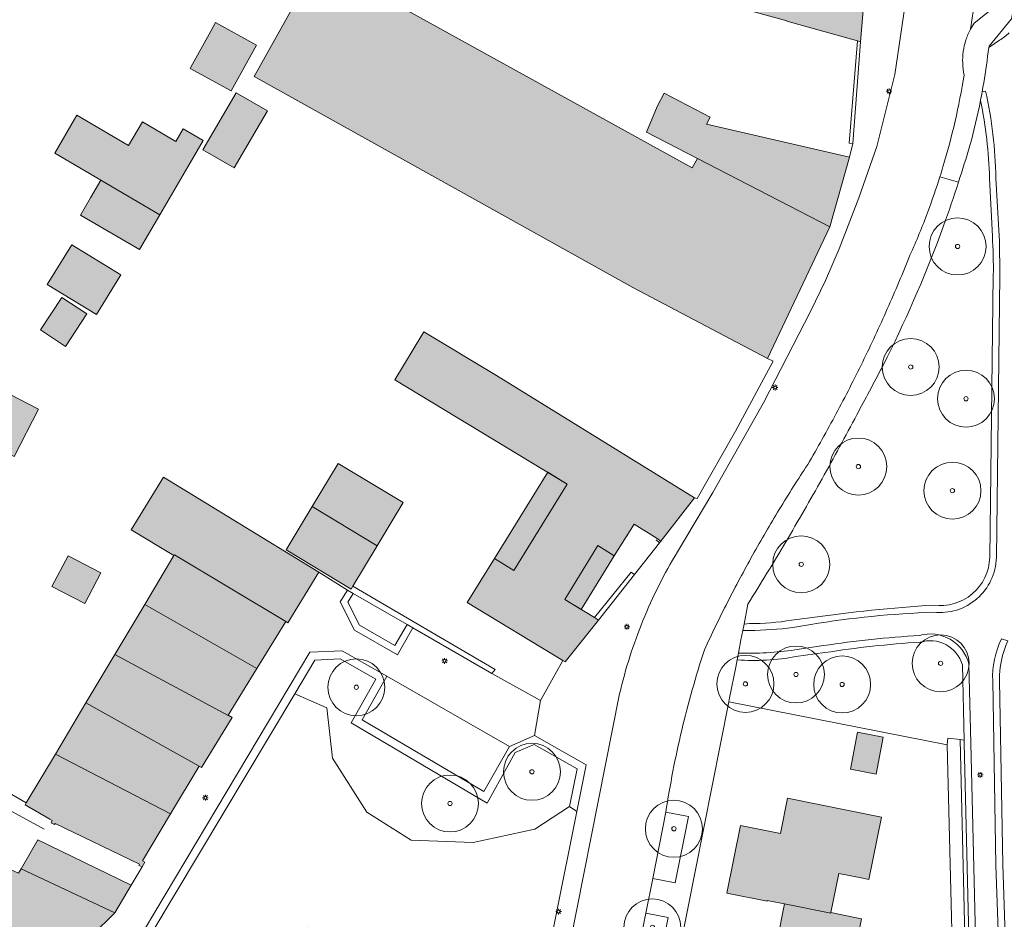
# Model space of a CAD drawing. Header units: metres. Extents: x 187482 to 189800, y 333582 to 335019.
# Tile 53 of 256: x 188226 to 188312, y 333853 to 333932. Entities that reach past the tile are written whole.
import ezdxf

# ---------------------------------------------------------------- set-up
doc = ezdxf.new("R2010")
doc.units = ezdxf.units.M
doc.layers.get('0').update_dxf_attribs({"color": 252, "lineweight": 18})
for name, color, linetype, lineweight in [('B-WE-GR-BEPLANTING_CULTUUR_BODEMBEDEKKER-GV', 252, 'Continuous', 18), ('B-WE-GR-BEPLANTING_CULTUUR_HEESTERS-GV', 252, 'Continuous', 18), ('B-WE-GR-BOOM-S', 252, 'Continuous', 18), ('B-WE-GR-HAAG-G', 252, 'GR-HAAG1-SO', 18), ('B-WE-IE-MEUBILAIR-S', 252, 'Continuous', 18), ('B-WE-IE-TERREINAFSCHEIDING_KUNSTMATIG_HEKWERK-G', 252, 'IE-TERREINAFSCHEIDING_KUNSTMATIG-SO', 18), ('B-WE-IE-TERREINAFSCHEIDING_KUNSTMATIG_MUUR-G', 252, 'IE-TERREINAFSCHEIDING_KUNSTMATIG-SO', 18), ('B-WE-OG-BEBOUWING-GV', 252, 'Continuous', 18), ('B-WE-OG-BEBOUWING_LUIFEL-GV', 252, 'Continuous', 18), ('B-WE-OG-TERREIN_BEGROEID-GV', 252, 'Continuous', 18), ('B-WE-OG-TERREIN_ERF-GV', 252, 'Continuous', 18), ('B-WE-VH-GESLOTENVERHARDING-GV', 252, 'Continuous', 18), ('B-WE-VH-GESLOTENVERHARDING_ASFALT-GV', 252, 'Continuous', 18), ('B-WE-VH-OPENVERHARDING_BETONSTRAATSTEEN-GV', 252, 'Continuous', 18), ('B-WE-VH-OPENVERHARDING_TEGEL-GV', 252, 'Continuous', 18)]:
    doc.layers.add(name, color=color, linetype=linetype, lineweight=lineweight)
doc.layers.add('B-WE-OG-BEBOUWING-V', color=7, linetype='Continuous', lineweight=18, true_color=0xf0f0f0)
doc.linetypes.add('GR-HAAG1-SO', pattern='A,6,[176,NLCS.SHX,S=0.125,R=0,X=0,Y=0],-2', length=8)
doc.linetypes.add('IE-TERREINAFSCHEIDING_KUNSTMATIG-SO', pattern='A,4,[82,NLCS.SHX,S=0.75,R=90,X=0,Y=0],4,-2', length=10)

# ---------------------------------------------------------------- blocks, each defined once
blk = doc.blocks.new('SIE-MEUBILAIR_PAAL_LICHTMAST-SO')
for points in [[(-0.62, 0), (-1, 0)], [(-0.71, 0.71), (-0.44, 0.44)], [(0, 1), (0, 0.62)], [(0.44, 0.44), (0.71, 0.71)], [(1, 0), (0.62, 0)], [(-0.71, -0.71), (-0.44, -0.44)], [(0, -0.62), (0, -1)], [(0.44, -0.44), (0.71, -0.71)]]:
    blk.add_lwpolyline(points)
blk.add_circle((0, 0), 0.5)
blk = doc.blocks.new('SGR-BOOM_GBKN-SO')
at = {"color": 0, "linetype": 'ByBlock', "lineweight": 18}
for radius in [2, 0.15]:
    blk.add_circle((0, 0), radius, dxfattribs=at)

msp = doc.modelspace()

# ---------------------------------------------------------------- hatches: boundary and pattern name
at = {"layer": 'B-WE-OG-BEBOUWING-V'}
h = msp.add_hatch(color=256, dxfattribs=at)
h.dxf.hatch_style = 1
h.paths.add_polyline_path([(188299.485, 333930.353), (188299.986, 333936.221), (188295.016, 333937.506), (188289.776, 333938.651), (188288.347, 333939.038), (188286.938, 333933.836), (188293.036, 333932.185), (188293.021, 333932.145), (188299.233, 333930.423)], flags=17)
h = msp.add_hatch(color=256, dxfattribs=at)
h.dxf.hatch_style = 1
h.paths.add_polyline_path([(188285.198, 333920.09), (188284.726, 333919.292), (188251.933, 333937.433), (188246.284, 333927.302), (188279.503, 333908.791), (188291.337, 333902.544), (188296.819, 333914.104)], flags=17)
h = msp.add_hatch(color=256, dxfattribs=at)
h.dxf.hatch_style = 1
h.paths.add_polyline_path([(188244.267, 333926.029), (188246.489, 333930.053), (188242.9, 333932.035), (188242.475, 333931.265), (188240.732, 333928.109), (188240.678, 333928.011)], flags=17)
h = msp.add_hatch(color=256, dxfattribs=at)
h.dxf.hatch_style = 1
h.paths.add_polyline_path([(188244.697, 333925.869), (188241.785, 333920.857), (188244.539, 333919.273), (188247.451, 333924.284)], flags=17)
h = msp.add_hatch(color=256, dxfattribs=at)
h.dxf.hatch_style = 1
h.paths.add_polyline_path([(188296.819, 333914.104), (188298.517, 333920.204), (188285.971, 333923.099), (188286.301, 333923.74), (188282.252, 333925.826), (188281.648, 333924.653), (188280.71, 333922.402), (188285.198, 333920.09)], flags=17)
h = msp.add_hatch(color=256, dxfattribs=at)
h.dxf.hatch_style = 1
h.paths.add_polyline_path([(188232.82, 333918.195), (188238.002, 333915.151), (188240.462, 333919.369), (188241.818, 333921.667), (188240.064, 333922.702), (188239.404, 333921.584), (188236.482, 333923.309), (188235.263, 333921.244), (188230.723, 333923.89), (188230.517, 333923.537), (188228.784, 333920.566)], flags=17)
h = msp.add_hatch(color=256, dxfattribs=at)
h.dxf.hatch_style = 1
h.paths.add_polyline_path([(188238.002, 333915.151), (188232.82, 333918.195), (188231.916, 333916.644), (188231.034, 333915.132), (188236.225, 333912.104)], flags=17)
h = msp.add_hatch(color=256, dxfattribs=at)
h.dxf.hatch_style = 1
h.paths.add_polyline_path([(188228.123, 333909.042), (188232.433, 333906.393), (188234.578, 333909.883), (188230.268, 333912.532)], flags=17)
h = msp.add_hatch(color=256, dxfattribs=at)
h.dxf.hatch_style = 1
h.paths.add_polyline_path([(188229.405, 333907.887), (188227.532, 333905.068), (188229.724, 333903.613), (188231.609, 333906.452)], flags=17)
h = msp.add_hatch(color=256, dxfattribs=at)
h.dxf.hatch_style = 1
h.paths.add_polyline_path([(188276.497, 333879.59), (188276.152, 333879.8), (188273.537, 333881.39), (188276.449, 333886.126), (188277.89, 333885.24), (188279.622, 333888.019), (188281.659, 333886.76), (188281.965, 333886.499), (188284.925, 333890.313), (188267.537, 333901.055), (188261.178, 333904.887), (188261.002, 333904.594), (188258.634, 333900.666), (188273.758, 333891.527), (188269.07, 333883.938), (188267.369, 333884.989), (188264.989, 333881.135), (188273.372, 333876.042), (188273.589, 333875.91)], flags=17)
h.paths.add_polyline_path([(188277.89, 333885.24), (188276.449, 333886.126), (188273.537, 333881.39), (188274.973, 333880.517)], flags=16)
h.paths.add_polyline_path([(188272.046, 333892.562), (188267.369, 333884.989), (188269.07, 333883.938), (188273.758, 333891.527)], flags=16)
h = msp.add_hatch(color=256, dxfattribs=at)
h.dxf.hatch_style = 1
h.paths.add_polyline_path([(188222.935, 333894.998), (188222.981, 333895.086), (188225.216, 333893.935), (188227.364, 333898.103), (188221.497, 333901.126), (188220.371, 333898.741), (188219.383, 333896.83)], flags=17)
h = msp.add_hatch(color=256, dxfattribs=at)
h.dxf.hatch_style = 1
h.paths.add_polyline_path([(188257.079, 333886.104), (188259.363, 333889.894), (188253.658, 333893.332), (188251.374, 333889.542)], flags=17)
h = msp.add_hatch(color=256, dxfattribs=at)
h.dxf.hatch_style = 1
h.paths.add_polyline_path([(188249.052, 333879.476), (188249.249, 333879.358), (188251.963, 333883.794), (188242.003, 333889.887), (188238.335, 333892.131), (188235.5, 333887.497), (188239.243, 333885.262), (188239.279, 333885.322)], flags=17)
h = msp.add_hatch(color=256, dxfattribs=at)
h.dxf.hatch_style = 1
h.paths.add_polyline_path([(188251.374, 333889.542), (188249.09, 333885.752), (188254.795, 333882.314), (188254.948, 333882.568), (188257.079, 333886.104)], flags=17)
h = msp.add_hatch(color=256, dxfattribs=at)
h.dxf.hatch_style = 1
h.paths.add_polyline_path([(188228.535, 333882.543), (188231.411, 333881.035), (188232.827, 333883.736), (188229.963, 333885.237)], flags=17)
h = msp.add_hatch(color=256, dxfattribs=at)
h.dxf.hatch_style = 1
h.paths.add_polyline_path([(188236.68, 333880.969), (188246.519, 333875.338), (188249.052, 333879.476), (188239.279, 333885.322), (188239.243, 333885.262)], flags=17)
h = msp.add_hatch(color=256, dxfattribs=at)
h.dxf.hatch_style = 1
h.paths.add_polyline_path([(188246.519, 333875.338), (188236.68, 333880.969), (188234.061, 333876.581), (188243.993, 333871.21), (188244.004, 333871.231)], flags=17)
h = msp.add_hatch(color=256, dxfattribs=at)
h.dxf.hatch_style = 1
h.paths.add_polyline_path([(188241.452, 333866.774), (188241.659, 333866.658), (188244.339, 333871.023), (188244.004, 333871.231), (188243.993, 333871.21), (188234.061, 333876.581), (188231.514, 333872.313)], flags=17)
h = msp.add_hatch(color=256, dxfattribs=at)
h.dxf.hatch_style = 1
h.paths.add_polyline_path([(188238.949, 333862.579), (188241.452, 333866.774), (188231.514, 333872.313), (188228.839, 333867.831)], flags=17)
h = msp.add_hatch(color=256, dxfattribs=at)
h.dxf.hatch_style = 1
h.paths.add_polyline_path([(188301.499, 333869.307), (188299.242, 333869.749), (188298.608, 333866.51), (188300.865, 333866.068)], flags=17)
h = msp.add_hatch(color=256, dxfattribs=at)
h.dxf.hatch_style = 1
h.paths.add_polyline_path([(188236.445, 333857.924), (188236.691, 333858.341), (188236.491, 333858.46), (188238.949, 333862.579), (188228.839, 333867.831), (188226.286, 333863.553), (188226.184, 333863.383), (188228.345, 333862.104), (188228.546, 333861.985), (188228.47, 333861.794), (188228.773, 333861.649), (188228.823, 333861.747), (188236.211, 333858.155), (188236.172, 333858.06)], flags=17)
h = msp.add_hatch(color=256, dxfattribs=at)
h.dxf.hatch_style = 1
h.paths.add_polyline_path([(188228.053, 333847.984), (188234.043, 333853.882), (188225.824, 333857.757), (188225.599, 333857.37), (188215.033, 333862.186), (188211.064, 333864.14), (188209.64, 333860.916), (188208.862, 333859.155), (188220.333, 333853.655), (188219.587, 333852.131), (188224.05, 333849.853), (188227.838, 333847.773)], flags=17)
h = msp.add_hatch(color=256, dxfattribs=at)
h.dxf.hatch_style = 1
h.paths.add_polyline_path([(188291.293, 333854.922), (188291.303, 333854.971), (188292.815, 333854.672), (188296.894, 333853.865), (188296.904, 333853.914), (188297.584, 333857.343), (188299.705, 333856.926), (188300.234, 333856.822), (188301.345, 333862.302), (188293.104, 333863.951), (188292.483, 333860.854), (188288.962, 333861.557), (188287.778, 333855.624)], flags=17)
h = msp.add_hatch(color=256, dxfattribs=at)
h.dxf.hatch_style = 1
h.paths.add_polyline_path([(188225.824, 333857.757), (188234.043, 333853.882), (188235.489, 333856.315), (188227.297, 333860.297)], flags=17)
h = msp.add_hatch(color=256, dxfattribs=at)
h.dxf.hatch_style = 1
h.paths.add_polyline_path([(188286.039, 333846.814), (188295.13, 333845.024), (188299.046, 333844.24), (188300.22, 333850.105), (188298.966, 333850.356), (188299.584, 333853.373), (188299.011, 333853.489), (188296.904, 333853.914), (188296.894, 333853.865), (188292.815, 333854.672), (188292.203, 333851.578), (188290.692, 333851.878), (188287.18, 333852.574)], flags=17)

# ---------------------------------------------------------------- linework, layer by layer
at = {"layer": 'B-WE-GR-BEPLANTING_CULTUUR_BODEMBEDEKKER-GV', "flags": 128}
msp.add_lwpolyline([(188319.215, 333964.615), (188317.944, 333959.806), (188316.867, 333954.949), (188315.622, 333948.891), (188314.166, 333941.234), (188312.97, 333933.532), (188312.754, 333932.344), (188310.789, 333929.954), (188310.765, 333929.827), (188311.686, 333930.477)], dxfattribs=at)
at = {"layer": 'B-WE-GR-BEPLANTING_CULTUUR_BODEMBEDEKKER-GV'}
msp.add_lwpolyline([(188311.686, 333930.477, 0.053584), (188312.552, 333931.139)], format="xyb", dxfattribs=at)
at = {"layer": 'B-WE-GR-BEPLANTING_CULTUUR_HEESTERS-GV', "flags": 128}
for points in [[(188259.699, 333879.212), (188258.636, 333877.363), (188255.538, 333879.13), (188254.508, 333881.161), (188254.985, 333881.913), (188254.464, 333882.212), (188253.819, 333881.194), (188255.084, 333878.698), (188258.858, 333876.546), (188260.22, 333878.914)], [(188254.985, 333881.913), (188254.508, 333881.161), (188255.538, 333879.13), (188258.636, 333877.363), (188259.699, 333879.212)], [(188273.969, 333863.23), (188274.629, 333866.531), (188270.846, 333868.671), (188269.195, 333867.964), (188266.732, 333863.532), (188254.8, 333870.565), (188256.967, 333874.398), (188253.83, 333876.176), (188251.611, 333876.066), (188249.848, 333873.12), (188252.666, 333871.897), (188253.167, 333867.478), (188256.168, 333862.725), (188260.064, 333860.28), (188265.507, 333860.057), (188270.926, 333861.224)], [(188282.411, 333862.722), (188281.259, 333856.918), (188283.235, 333856.526), (188284.394, 333862.359)], [(188280.654, 333853.869), (188278.659, 333843.819), (188278.367, 333842.348), (188280.342, 333841.958), (188282.63, 333853.477)]]:
    msp.add_lwpolyline(points, close=True, dxfattribs=at)
at = {"layer": 'B-WE-GR-BEPLANTING_CULTUUR_HEESTERS-GV'}
for points in [[(188304.727, 333877.649, 0.02407), (188296.372, 333876.734)], [(188308.443, 333875.667, 0.416196), (188304.727, 333877.649)], [(188293.831, 333876.38, -0.065991), (188288.667, 333876.105)]]:
    msp.add_lwpolyline(points, format="xyb", dxfattribs=at)
at = {"layer": 'B-WE-GR-BEPLANTING_CULTUUR_HEESTERS-GV', "flags": 128}
for points in [[(188237.215, 333852.001), (188249.848, 333873.12), (188251.611, 333876.066), (188253.83, 333876.176), (188256.967, 333874.398), (188254.8, 333870.565), (188266.732, 333863.532), (188269.195, 333867.964), (188270.846, 333868.671), (188274.629, 333866.531), (188273.969, 333863.23), (188274.594, 333862.786), (188275.415, 333866.891), (188270.889, 333869.451), (188268.689, 333868.48), (188266.428, 333864.554), (188255.748, 333870.819), (188257.921, 333874.662), (188253.998, 333876.885), (188251.16, 333876.757), (188236.66, 333852.436)], [(188288.667, 333876.105), (188288.542, 333875.464)], [(188296.372, 333876.734), (188293.831, 333876.38)], [(188288.542, 333875.464), (188288.004, 333872.756), (188287.935, 333872.411), (188307.108, 333868.629), (188307.154, 333869.23), (188308.245, 333869.099), (188308.597, 333869.057), (188308.443, 333875.667)], [(188308.722, 333849.359), (188308.245, 333869.099), (188307.154, 333869.23), (188307.108, 333868.629), (188307.585, 333848.889), (188307.903, 333816.863), (188307.738, 333812.391), (188307.453, 333807.935), (188306.423, 333799.031), (188305.052, 333790.737), (188303.395, 333783.069), (188301.291, 333775.499), (188297.372, 333762.705), (188292.878, 333746.611), (188291.955, 333740.897), (188291.482, 333735.192), (188291.437, 333732.314), (188291.217, 333715.135), (188290.946, 333713.409), (188289.878, 333708.473), (188289.014, 333704.696), (188291.558, 333704.681), (188291.658, 333707.643), (188291.947, 333716.232)]]:
    msp.add_lwpolyline(points, dxfattribs=at)
at = {"layer": 'B-WE-GR-HAAG-G', "ltscale": 0.2, "flags": 128}
for points in [[(188284.925, 333890.313), (188285.176, 333890.263), (188288.524, 333896.161), (188291.841, 333902.306), (188291.337, 333902.544)], [(188308.245, 333869.099), (188307.154, 333869.23), (188307.108, 333868.629)]]:
    msp.add_lwpolyline(points, dxfattribs=at)
at = {"layer": 'B-WE-IE-TERREINAFSCHEIDING_KUNSTMATIG_HEKWERK-G', "ltscale": 0.2, "flags": 128}
for points in [[(188307.108, 333868.629), (188287.935, 333872.411)], [(188204.97, 333871.457), (188222.528, 333862.933), (188223.054, 333863.853), (188227.843, 333861.239)]]:
    msp.add_lwpolyline(points, dxfattribs=at)
at = {"layer": 'B-WE-IE-TERREINAFSCHEIDING_KUNSTMATIG_MUUR-G', "ltscale": 0.2, "flags": 128}
for points in [[(188299.233, 333930.423), (188298.488, 333921.443), (188298.814, 333921.413)], [(188299.485, 333930.353), (188298.814, 333921.413)], [(188281.845, 333886.375), (188281.573, 333886.623)], [(188281.965, 333886.499), (188281.845, 333886.375)], [(188251.963, 333883.794), (188254.464, 333882.212), (188254.985, 333881.913), (188259.699, 333879.212), (188260.22, 333878.914), (188267.148, 333874.905)], [(188279.664, 333883.576), (188279.377, 333883.795), (188276.152, 333879.8)], [(188276.497, 333879.59), (188279.664, 333883.576)], [(188267.148, 333874.905), (188267.441, 333875.262), (188254.948, 333882.568)], [(188226.286, 333863.553), (188222.816, 333865.527)]]:
    msp.add_lwpolyline(points, dxfattribs=at)
at = {"layer": 'B-WE-OG-BEBOUWING-GV', "flags": 128}
for points in [[(188299.485, 333930.353), (188299.986, 333936.221), (188295.016, 333937.506), (188289.776, 333938.651), (188288.347, 333939.038), (188286.938, 333933.836), (188293.036, 333932.185), (188293.021, 333932.145), (188299.233, 333930.423)], [(188285.198, 333920.09), (188284.726, 333919.292), (188251.933, 333937.433), (188246.284, 333927.302), (188279.503, 333908.791), (188291.337, 333902.544), (188296.819, 333914.104)], [(188244.267, 333926.029), (188246.489, 333930.053), (188242.9, 333932.035), (188242.475, 333931.265), (188240.732, 333928.109), (188240.678, 333928.011)], [(188244.697, 333925.869), (188241.785, 333920.857), (188244.539, 333919.273), (188247.451, 333924.284)], [(188296.819, 333914.104), (188298.517, 333920.204), (188285.971, 333923.099), (188286.301, 333923.74), (188282.252, 333925.826), (188281.648, 333924.653), (188280.71, 333922.402), (188285.198, 333920.09)], [(188232.82, 333918.195), (188238.002, 333915.151), (188240.462, 333919.369), (188241.818, 333921.667), (188240.064, 333922.702), (188239.404, 333921.584), (188236.482, 333923.309), (188235.263, 333921.244), (188230.723, 333923.89), (188230.517, 333923.537), (188228.784, 333920.566)], [(188238.002, 333915.151), (188232.82, 333918.195), (188231.916, 333916.644), (188231.034, 333915.132), (188236.225, 333912.104)], [(188228.123, 333909.042), (188232.433, 333906.393), (188234.578, 333909.883), (188230.268, 333912.532)], [(188229.405, 333907.887), (188227.532, 333905.068), (188229.724, 333903.613), (188231.609, 333906.452)], [(188276.497, 333879.59), (188276.152, 333879.8), (188273.537, 333881.39), (188276.449, 333886.126), (188277.89, 333885.24), (188279.622, 333888.019), (188281.659, 333886.76), (188281.965, 333886.499), (188284.925, 333890.313), (188267.537, 333901.055), (188261.178, 333904.887), (188261.002, 333904.594), (188258.634, 333900.666), (188273.758, 333891.527), (188269.07, 333883.938), (188267.369, 333884.989), (188264.989, 333881.135), (188273.372, 333876.042), (188273.589, 333875.91)], [(188222.935, 333894.998), (188222.981, 333895.086), (188225.216, 333893.935), (188227.364, 333898.103), (188221.497, 333901.126), (188220.371, 333898.741), (188219.383, 333896.83)], [(188257.079, 333886.104), (188259.363, 333889.894), (188253.658, 333893.332), (188251.374, 333889.542)], [(188249.052, 333879.476), (188249.249, 333879.358), (188251.963, 333883.794), (188242.003, 333889.887), (188238.335, 333892.131), (188235.5, 333887.497), (188239.243, 333885.262), (188239.279, 333885.322)], [(188251.374, 333889.542), (188249.09, 333885.752), (188254.795, 333882.314), (188254.948, 333882.568), (188257.079, 333886.104)], [(188228.535, 333882.543), (188231.411, 333881.035), (188232.827, 333883.736), (188229.963, 333885.237)], [(188236.68, 333880.969), (188246.519, 333875.338), (188249.052, 333879.476), (188239.279, 333885.322), (188239.243, 333885.262)], [(188246.519, 333875.338), (188236.68, 333880.969), (188234.061, 333876.581), (188243.993, 333871.21), (188244.004, 333871.231)], [(188241.452, 333866.774), (188241.659, 333866.658), (188244.339, 333871.023), (188244.004, 333871.231), (188243.993, 333871.21), (188234.061, 333876.581), (188231.514, 333872.313)], [(188238.949, 333862.579), (188241.452, 333866.774), (188231.514, 333872.313), (188228.839, 333867.831)], [(188301.499, 333869.307), (188299.242, 333869.749), (188298.608, 333866.51), (188300.865, 333866.068)], [(188236.445, 333857.924), (188236.691, 333858.341), (188236.491, 333858.46), (188238.949, 333862.579), (188228.839, 333867.831), (188226.286, 333863.553), (188226.184, 333863.383), (188228.345, 333862.104), (188228.546, 333861.985), (188228.47, 333861.794), (188228.773, 333861.649), (188228.823, 333861.747), (188236.211, 333858.155), (188236.172, 333858.06)], [(188228.053, 333847.984), (188234.043, 333853.882), (188225.824, 333857.757), (188225.599, 333857.37), (188215.033, 333862.186), (188211.064, 333864.14), (188209.64, 333860.916), (188208.862, 333859.155), (188220.333, 333853.655), (188219.587, 333852.131), (188224.05, 333849.853), (188227.838, 333847.773)], [(188291.293, 333854.922), (188291.303, 333854.971), (188292.815, 333854.672), (188296.894, 333853.865), (188296.904, 333853.914), (188297.584, 333857.343), (188299.705, 333856.926), (188300.234, 333856.822), (188301.345, 333862.302), (188293.104, 333863.951), (188292.483, 333860.854), (188288.962, 333861.557), (188287.778, 333855.624)], [(188225.824, 333857.757), (188234.043, 333853.882), (188235.489, 333856.315), (188227.297, 333860.297)], [(188286.039, 333846.814), (188295.13, 333845.024), (188299.046, 333844.24), (188300.22, 333850.105), (188298.966, 333850.356), (188299.584, 333853.373), (188299.011, 333853.489), (188296.904, 333853.914), (188296.894, 333853.865), (188292.815, 333854.672), (188292.203, 333851.578), (188290.692, 333851.878), (188287.18, 333852.574)]]:
    msp.add_lwpolyline(points, close=True, dxfattribs=at)
at = {"layer": 'B-WE-OG-BEBOUWING_LUIFEL-GV', "flags": 128}
for points in [[(188272.046, 333892.562), (188267.369, 333884.989), (188269.07, 333883.938), (188273.758, 333891.527)], [(188277.89, 333885.24), (188276.449, 333886.126), (188273.537, 333881.39), (188274.973, 333880.517)]]:
    msp.add_lwpolyline(points, close=True, dxfattribs=at)
at = {"layer": 'B-WE-OG-TERREIN_BEGROEID-GV'}
for points in [[(188310.031, 333925.191, -0.018528), (188309.094, 333921.23)], [(188310.829, 333918.345, 0.042076), (188310.031, 333925.191)], [(188309.094, 333921.23, -0.006396), (188308.098, 333918.024)], [(188308.098, 333918.024, -0.007593), (188306.789, 333914.202)], [(188306.789, 333914.202, -0.027487), (188301.838, 333902.655)], [(188311.153, 333909.853, 0.017835), (188311.07, 333913.278)], [(188301.386, 333901.77, -0.003123), (188299.172, 333897.613)], [(188299.172, 333897.613, -0.006438), (188296.124, 333891.989)], [(188296.124, 333891.989, -0.006166), (188292.936, 333886.443)], [(188292.936, 333886.443, -0.006299), (188289.609, 333880.979)], [(188305.9, 333880.902, 0.448221), (188310.836, 333885.09)], [(188295.059, 333879.782, -0.019729), (188305.9, 333880.902)], [(188289.753, 333879.276, 0.048601), (188293.447, 333879.594)], [(188312.436, 333877.765, 0.110416), (188311.683, 333874.25)]]:
    msp.add_lwpolyline(points, format="xyb", dxfattribs=at)
at = {"layer": 'B-WE-OG-TERREIN_BEGROEID-GV', "flags": 128}
for points in [[(188311.07, 333913.278), (188310.829, 333918.345)], [(188310.836, 333885.09), (188311.153, 333909.853)], [(188301.838, 333902.655), (188301.386, 333901.77)], [(188289.609, 333880.979), (188289.272, 333879.226), (188289.753, 333879.276)], [(188293.447, 333879.594), (188295.059, 333879.782)], [(188311.683, 333874.25), (188311.978, 333858.13), (188312.365, 333846.583)], [(188269.05, 333835.078), (188274.594, 333862.786), (188273.969, 333863.23), (188270.926, 333861.224), (188265.507, 333860.057), (188260.064, 333860.28), (188256.168, 333862.725), (188253.167, 333867.478), (188252.666, 333871.897), (188249.848, 333873.12), (188237.215, 333852.001), (188230.888, 333845.73), (188231.98, 333843.952), (188236.907, 333846.982), (188237.345, 333846.416), (188244.998, 333850.558), (188251.082, 333852.636), (188256.502, 333851.302), (188260.587, 333848.884), (188264.84, 333843.214), (188265.507, 333839.212), (188265.343, 333833.655)], [(188308.245, 333869.099), (188308.722, 333849.359)], [(188309.072, 333849.367), (188308.603, 333868.779), (188308.597, 333869.057), (188308.245, 333869.099)]]:
    msp.add_lwpolyline(points, dxfattribs=at)
at = {"layer": 'B-WE-OG-TERREIN_ERF-GV', "flags": 128}
for points in [[(188225.599, 333857.37), (188225.824, 333857.757), (188227.297, 333860.297), (188235.489, 333856.315), (188236.445, 333857.924), (188236.172, 333858.06), (188236.211, 333858.155), (188228.823, 333861.747), (188228.773, 333861.649), (188228.47, 333861.794), (188228.546, 333861.985), (188228.345, 333862.104), (188226.184, 333863.383), (188226.286, 333863.553), (188228.839, 333867.831), (188231.514, 333872.313), (188234.061, 333876.581), (188236.68, 333880.969), (188239.243, 333885.262), (188235.5, 333887.497), (188238.335, 333892.131), (188242.003, 333889.887), (188251.963, 333883.794), (188254.464, 333882.212), (188254.985, 333881.913), (188259.699, 333879.212), (188260.22, 333878.914), (188267.148, 333874.905), (188271.403, 333872.536), (188273.372, 333876.042), (188264.989, 333881.135), (188267.369, 333884.989), (188269.07, 333883.938), (188273.758, 333891.527), (188258.634, 333900.666), (188261.002, 333904.594), (188261.178, 333904.887), (188267.537, 333901.055), (188284.925, 333890.313), (188285.176, 333890.263), (188288.524, 333896.161), (188291.841, 333902.306), (188291.337, 333902.544), (188279.503, 333908.791), (188246.284, 333927.302), (188251.933, 333937.433), (188284.726, 333919.292), (188285.198, 333920.09), (188280.71, 333922.402), (188281.648, 333924.653), (188282.252, 333925.826), (188286.301, 333923.74), (188285.971, 333923.099), (188298.517, 333920.204), (188298.814, 333921.413), (188299.485, 333930.353), (188299.233, 333930.423), (188293.021, 333932.145), (188293.036, 333932.185), (188286.938, 333933.836)], [(188297.372, 333762.705), (188301.291, 333775.499), (188303.395, 333783.069), (188305.052, 333790.737), (188306.423, 333799.031), (188307.453, 333807.935), (188307.738, 333812.391), (188307.903, 333816.863), (188307.585, 333848.889), (188307.108, 333868.629), (188287.935, 333872.411), (188276.225, 333813.443), (188264.341, 333753.6)], [(188292.203, 333851.578), (188292.815, 333854.672), (188291.303, 333854.971), (188291.293, 333854.922), (188287.778, 333855.624), (188288.962, 333861.557), (188292.483, 333860.854), (188293.104, 333863.951), (188301.345, 333862.302), (188300.234, 333856.822), (188299.705, 333856.926), (188297.584, 333857.343), (188296.904, 333853.914), (188299.011, 333853.489), (188299.584, 333853.373), (188298.966, 333850.356)]]:
    msp.add_lwpolyline(points, dxfattribs=at)
for points in [[(188240.732, 333928.109), (188242.475, 333931.265), (188242.9, 333932.035), (188246.489, 333930.053), (188244.267, 333926.029), (188240.678, 333928.011)], [(188244.539, 333919.273), (188241.785, 333920.857), (188244.697, 333925.869), (188247.451, 333924.284)], [(188228.784, 333920.566), (188230.517, 333923.537), (188230.723, 333923.89), (188235.263, 333921.244), (188236.482, 333923.309), (188239.404, 333921.584), (188240.064, 333922.702), (188241.818, 333921.667), (188240.462, 333919.369), (188238.002, 333915.151), (188236.225, 333912.104), (188231.034, 333915.132), (188231.916, 333916.644), (188232.82, 333918.195)], [(188234.578, 333909.883), (188232.433, 333906.393), (188228.123, 333909.042), (188230.268, 333912.532)], [(188229.724, 333903.613), (188227.532, 333905.068), (188229.405, 333907.887), (188231.609, 333906.452)], [(188219.383, 333896.83), (188220.371, 333898.741), (188221.497, 333901.126), (188227.364, 333898.103), (188225.216, 333893.935), (188222.981, 333895.086), (188222.935, 333894.998)], [(188251.374, 333889.542), (188253.658, 333893.332), (188259.363, 333889.894), (188257.079, 333886.104), (188254.948, 333882.568), (188254.795, 333882.314), (188249.09, 333885.752)], [(188281.965, 333886.499), (188281.659, 333886.76), (188279.622, 333888.019), (188277.89, 333885.24), (188276.449, 333886.126), (188273.537, 333881.39), (188276.152, 333879.8), (188276.497, 333879.59), (188279.664, 333883.576), (188281.845, 333886.375)], [(188232.827, 333883.736), (188231.411, 333881.035), (188228.535, 333882.543), (188229.963, 333885.237)], [(188298.608, 333866.51), (188299.242, 333869.749), (188301.499, 333869.307), (188300.865, 333866.068)]]:
    msp.add_lwpolyline(points, close=True, dxfattribs=at)
at = {"layer": 'B-WE-VH-GESLOTENVERHARDING-GV'}
for points in [[(188310.177, 333925.959, -0.003469), (188310.031, 333925.191)], [(188311.374, 333918.376, 0.05258), (188310.47, 333926.018)], [(188310.031, 333925.191, -0.042076), (188310.829, 333918.345)], [(188311.07, 333913.278, -0.017835), (188311.153, 333909.853)], [(188311.723, 333909.837, 0.004044), (188311.677, 333913.311)], [(188310.836, 333885.09, -0.448221), (188305.9, 333880.902)], [(188305.91, 333880.275, 0.438781), (188311.421, 333885.074)], [(188305.9, 333880.902, 0.019729), (188295.059, 333879.782)], [(188293.447, 333879.594, -0.048601), (188289.753, 333879.276)], [(188295.135, 333879.2, -0.032226), (188305.91, 333880.275)], [(188289.761, 333878.676, 0.033274), (188293.552, 333878.946)], [(188304.663, 333878.243, 0.021198), (188296.241, 333877.345)], [(188309.01, 333875.722, 0.421068), (188304.663, 333878.243)], [(188311.865, 333877.934, 0.120278), (188311.096, 333874.242)], [(188293.725, 333876.966, -0.044452), (188288.782, 333876.696)], [(188296.372, 333876.734, -0.02407), (188304.727, 333877.649)], [(188304.727, 333877.649, -0.416196), (188308.443, 333875.667)], [(188311.683, 333874.25, -0.110416), (188312.436, 333877.765)], [(188288.667, 333876.105, 0.065991), (188293.831, 333876.38)]]:
    msp.add_lwpolyline(points, format="xyb", dxfattribs=at)
at = {"layer": 'B-WE-VH-GESLOTENVERHARDING-GV', "flags": 128}
for points in [[(188310.47, 333926.018), (188310.177, 333925.959)], [(188310.829, 333918.345), (188311.07, 333913.278)], [(188311.677, 333913.311), (188311.374, 333918.376)], [(188311.153, 333909.853), (188310.836, 333885.09)], [(188311.421, 333885.074), (188311.723, 333909.837)], [(188295.059, 333879.782), (188293.447, 333879.594)], [(188289.753, 333879.276), (188289.272, 333879.226), (188289.163, 333878.661), (188289.184, 333878.662), (188289.761, 333878.676)], [(188293.552, 333878.946), (188295.135, 333879.2)], [(188312.436, 333877.765), (188311.865, 333877.934)], [(188296.241, 333877.345), (188293.725, 333876.966)], [(188288.782, 333876.696), (188288.667, 333876.105)], [(188293.831, 333876.38), (188296.372, 333876.734)], [(188308.443, 333875.667), (188308.597, 333869.057), (188308.603, 333868.779), (188309.072, 333849.367)], [(188309.657, 333849.391), (188309.192, 333868.791), (188309.01, 333875.722)], [(188311.096, 333874.242), (188311.38, 333858.084), (188311.794, 333846.568)], [(188312.365, 333846.583), (188311.978, 333858.13), (188311.683, 333874.25)]]:
    msp.add_lwpolyline(points, dxfattribs=at)
at = {"layer": 'B-WE-VH-GESLOTENVERHARDING_ASFALT-GV', "flags": 128}
for points in [[(188312.188, 333974.164), (188310.313, 333967.968), (188308.668, 333961.707), (188307.158, 333954.878), (188305.812, 333948.014), (188304.16, 333938.594), (188302.501, 333927.478), (188300.941, 333921.142), (188299.351, 333916.633), (188297.61, 333912.181), (188296.421, 333909.398), (188295.098, 333906.676), (188290.978, 333898.652), (188286.547, 333890.796), (188283.437, 333885.585)], [(188309.146, 333931.457), (188309.53, 333933.967), (188310.747, 333941.814), (188312.231, 333949.614)], [(188311.686, 333930.477), (188310.765, 333929.827), (188310.653, 333929.069)], [(188310.177, 333925.959), (188310.47, 333926.018)], [(188311.374, 333918.376), (188311.677, 333913.311)], [(188311.723, 333909.837), (188311.421, 333885.074)], [(188295.135, 333879.2), (188293.552, 333878.946)], [(188289.761, 333878.676), (188289.184, 333878.662), (188289.163, 333878.661), (188289.005, 333877.84), (188288.782, 333876.696)], [(188311.865, 333877.934), (188312.436, 333877.765)], [(188293.725, 333876.966), (188296.241, 333877.345)], [(188309.01, 333875.722), (188309.192, 333868.791), (188309.657, 333849.391)], [(188311.794, 333846.568), (188311.38, 333858.084), (188311.096, 333874.242)], [(188278.353, 333873.11), (188272.771, 333844.922), (188278.659, 333843.819), (188280.654, 333853.869), (188281.259, 333856.918), (188282.411, 333862.722)]]:
    msp.add_lwpolyline(points, dxfattribs=at)
at = {"layer": 'B-WE-VH-GESLOTENVERHARDING_ASFALT-GV'}
for points in [[(188308.745, 333930.501, -0.043186), (188309.146, 333931.457)], [(188312.552, 333931.139, -0.053584), (188311.686, 333930.477)], [(188308.515, 333929.491, -0.04356), (188308.745, 333930.501)], [(188308.463, 333928.456, -0.044478), (188308.515, 333929.491)], [(188310.653, 333929.069, -0.014113), (188310.177, 333925.959)], [(188308.59, 333927.427, -0.043666), (188308.463, 333928.456)], [(188307.795, 333923.362, 0.016477), (188308.59, 333927.427)], [(188310.47, 333926.018, -0.05258), (188311.374, 333918.376)], [(188306.734, 333919.358, 0.016282), (188307.795, 333923.362)], [(188306.47, 333918.499, 0.003108), (188306.734, 333919.358)], [(188305.413, 333915.432, 0.012873), (188306.47, 333918.499)], [(188303.837, 333911.602, 0.016233), (188305.413, 333915.432)], [(188311.677, 333913.311, -0.004044), (188311.723, 333909.837)], [(188301.85, 333906.891, 0.009193), (188303.837, 333911.602)], [(188299.69, 333902.256, 0.009179), (188301.85, 333906.891)], [(188297.361, 333897.704, 0.009098), (188299.69, 333902.256)], [(188294.865, 333893.242, 0.008929), (188297.361, 333897.704)], [(188292.37, 333889.307, -0.00935), (188294.865, 333893.242)], [(188290.024, 333885.28, -0.009313), (188292.37, 333889.307)], [(188283.437, 333885.585, 0.019735), (188281.801, 333882.626)], [(188287.832, 333881.168, -0.009215), (188290.024, 333885.28)], [(188311.421, 333885.074, -0.438781), (188305.91, 333880.275)], [(188281.801, 333882.626, 0.019585), (188280.403, 333879.548)], [(188285.796, 333876.977, -0.009504), (188287.832, 333881.168)], [(188305.91, 333880.275, 0.032226), (188295.135, 333879.2)], [(188280.403, 333879.548, 0.019557), (188279.251, 333876.369)], [(188293.552, 333878.946, -0.033274), (188289.761, 333878.676)], [(188296.241, 333877.345, -0.021198), (188304.663, 333878.243)], [(188304.663, 333878.243, -0.421068), (188309.01, 333875.722)], [(188311.096, 333874.242, -0.120278), (188311.865, 333877.934)], [(188284.73, 333873.469, -0.010188), (188285.796, 333876.977)], [(188288.782, 333876.696, 0.044452), (188293.725, 333876.966)], [(188279.251, 333876.369, 0.019745), (188278.353, 333873.11)], [(188283.809, 333869.919, -0.01045), (188284.73, 333873.469)], [(188283.036, 333866.335, -0.010325), (188283.809, 333869.919)], [(188282.411, 333862.722, -0.010269), (188283.036, 333866.335)]]:
    msp.add_lwpolyline(points, format="xyb", dxfattribs=at)
at = {"layer": 'B-WE-VH-OPENVERHARDING_BETONSTRAATSTEEN-GV', "flags": 128}
msp.add_lwpolyline([(188312.231, 333949.614), (188310.747, 333941.814), (188309.53, 333933.967), (188309.146, 333931.457), (188309.458, 333931.984), (188311.191, 333933.363), (188311.347, 333933.736), (188312.561, 333941.503), (188314.004, 333949.23), (188315.798, 333957.69), (188317.933, 333966.071), (188321.647, 333977.611), (188325.841, 333987.776), (188325.95, 333988.168), (188325.883, 333988.57), (188325.348, 333990.278), (188325.415, 333990.948)], dxfattribs=at)
msp.add_lwpolyline([(188268.689, 333868.48), (188257.921, 333874.662), (188255.748, 333870.819), (188266.428, 333864.554)], close=True, dxfattribs=at)
at = {"layer": 'B-WE-VH-OPENVERHARDING_TEGEL-GV', "flags": 128}
for points in [[(188327.754, 333988.07), (188327.09, 333990.287), (188329.065, 333994.035), (188331.177, 333997.442), (188341.111, 334010.843), (188339.436, 334011.506), (188336.562, 334007.654), (188329.961, 333998.805), (188328.307, 333996.276), (188326.817, 333993.648), (188325.415, 333990.948), (188325.348, 333990.278), (188325.883, 333988.57), (188325.95, 333988.168), (188325.841, 333987.776), (188321.647, 333977.611), (188317.933, 333966.071), (188315.798, 333957.69), (188314.004, 333949.23), (188312.561, 333941.503), (188311.347, 333933.736), (188311.191, 333933.363), (188309.458, 333931.984), (188309.146, 333931.457)], [(188283.437, 333885.585), (188286.547, 333890.796), (188290.978, 333898.652), (188295.098, 333906.676), (188296.421, 333909.398), (188297.61, 333912.181), (188299.351, 333916.633), (188300.941, 333921.142), (188302.501, 333927.478), (188304.16, 333938.594), (188305.812, 333948.014), (188307.158, 333954.878), (188308.668, 333961.707), (188310.313, 333967.968), (188312.188, 333974.164)], [(188310.653, 333929.069), (188310.765, 333929.827), (188310.789, 333929.954), (188312.754, 333932.344), (188312.97, 333933.532), (188314.166, 333941.234), (188315.622, 333948.891), (188316.867, 333954.949), (188317.944, 333959.806), (188319.215, 333964.615)], [(188299.986, 333936.221), (188299.485, 333930.353), (188298.814, 333921.413), (188298.517, 333920.204), (188296.819, 333914.104), (188291.337, 333902.544), (188291.841, 333902.306), (188288.524, 333896.161), (188285.176, 333890.263), (188284.925, 333890.313), (188281.965, 333886.499), (188281.845, 333886.375), (188279.664, 333883.576), (188276.497, 333879.59), (188273.589, 333875.91), (188273.372, 333876.042), (188271.403, 333872.536), (188270.889, 333869.451), (188275.415, 333866.891), (188274.594, 333862.786), (188269.05, 333835.078)], [(188306.47, 333918.499), (188308.098, 333918.024)], [(188308.098, 333918.024), (188306.47, 333918.499)], [(188301.386, 333901.77), (188301.838, 333902.655)], [(188236.66, 333852.436), (188251.16, 333876.757), (188253.998, 333876.885), (188257.921, 333874.662), (188268.689, 333868.48), (188270.889, 333869.451), (188271.403, 333872.536), (188267.148, 333874.905), (188260.22, 333878.914), (188258.858, 333876.546), (188255.084, 333878.698), (188253.819, 333881.194), (188254.464, 333882.212), (188251.963, 333883.794), (188249.249, 333879.358), (188249.052, 333879.476), (188246.519, 333875.338), (188244.004, 333871.231), (188244.339, 333871.023), (188241.659, 333866.658), (188241.452, 333866.774), (188238.949, 333862.579), (188236.491, 333858.46), (188236.691, 333858.341), (188236.445, 333857.924), (188235.489, 333856.315), (188234.043, 333853.882), (188228.053, 333847.984)], [(188276.225, 333813.443), (188287.935, 333872.411), (188288.004, 333872.756), (188288.542, 333875.464), (188288.667, 333876.105), (188288.782, 333876.696), (188289.005, 333877.84), (188289.163, 333878.661), (188289.272, 333879.226), (188289.609, 333880.979)], [(188271.639, 333839.202), (188272.771, 333844.922), (188278.353, 333873.11)], [(188282.411, 333862.722), (188284.394, 333862.359), (188283.235, 333856.526), (188281.259, 333856.918), (188280.654, 333853.869), (188282.63, 333853.477), (188280.342, 333841.958)]]:
    msp.add_lwpolyline(points, dxfattribs=at)
at = {"layer": 'B-WE-VH-OPENVERHARDING_TEGEL-GV'}
for points in [[(188309.146, 333931.457, 0.043186), (188308.745, 333930.501)], [(188308.745, 333930.501, 0.04356), (188308.515, 333929.491)], [(188308.515, 333929.491, 0.044478), (188308.463, 333928.456)], [(188310.177, 333925.959, 0.014113), (188310.653, 333929.069)], [(188308.463, 333928.456, 0.043666), (188308.59, 333927.427)], [(188308.59, 333927.427, -0.016477), (188307.795, 333923.362)], [(188310.031, 333925.191, 0.003469), (188310.177, 333925.959)], [(188309.094, 333921.23, 0.018528), (188310.031, 333925.191)], [(188307.795, 333923.362, -0.016282), (188306.734, 333919.358)], [(188308.098, 333918.024, 0.006396), (188309.094, 333921.23)], [(188306.734, 333919.358, -0.003108), (188306.47, 333918.499)], [(188306.47, 333918.499, -0.012873), (188305.413, 333915.432)], [(188306.789, 333914.202, 0.007593), (188308.098, 333918.024)], [(188305.413, 333915.432, -0.016233), (188303.837, 333911.602)], [(188301.838, 333902.655, 0.027487), (188306.789, 333914.202)], [(188303.837, 333911.602, -0.009193), (188301.85, 333906.891)], [(188301.85, 333906.891, -0.009179), (188299.69, 333902.256)], [(188299.69, 333902.256, -0.009098), (188297.361, 333897.704)], [(188299.172, 333897.613, 0.003123), (188301.386, 333901.77)], [(188297.361, 333897.704, -0.008929), (188294.865, 333893.242)], [(188296.124, 333891.989, 0.006438), (188299.172, 333897.613)], [(188294.865, 333893.242, 0.00935), (188292.37, 333889.307)], [(188292.936, 333886.443, 0.006166), (188296.124, 333891.989)], [(188292.37, 333889.307, 0.009313), (188290.024, 333885.28)], [(188289.609, 333880.979, 0.006299), (188292.936, 333886.443)], [(188281.801, 333882.626, -0.019735), (188283.437, 333885.585)], [(188290.024, 333885.28, 0.009215), (188287.832, 333881.168)], [(188280.403, 333879.548, -0.019585), (188281.801, 333882.626)], [(188287.832, 333881.168, 0.009504), (188285.796, 333876.977)], [(188279.251, 333876.369, -0.019557), (188280.403, 333879.548)], [(188285.796, 333876.977, 0.010188), (188284.73, 333873.469)], [(188278.353, 333873.11, -0.019745), (188279.251, 333876.369)], [(188284.73, 333873.469, 0.01045), (188283.809, 333869.919)], [(188283.809, 333869.919, 0.010325), (188283.036, 333866.335)], [(188283.036, 333866.335, 0.010269), (188282.411, 333862.722)]]:
    msp.add_lwpolyline(points, format="xyb", dxfattribs=at)

# ---------------------------------------------------------------- block references
at = {"layer": 'B-WE-GR-BOOM-S', "xscale": 1.25, "yscale": 1.25, "zscale": 1.25}
for p in [(188308.016, 333912.378), (188303.903, 333901.801), (188308.756, 333899.014), (188299.309, 333893.063), (188307.565, 333890.945), (188294.293, 333884.479), (188306.526, 333875.792), (188293.833, 333874.812), (188255.25, 333873.69), (188289.399, 333873.99), (188297.886, 333873.936), (188270.66, 333866.27), (188263.47, 333863.49), (188283.12, 333861.27), (188281.23, 333852.62)]:
    msp.add_blockref('SGR-BOOM_GBKN-SO', p, dxfattribs=at)
at = {"layer": 'B-WE-IE-MEUBILAIR-S', "xscale": 0.25, "yscale": 0.25, "zscale": 0.25}
for p in [(188302, 333926), (188292, 333900), (188279, 333879), (188263, 333876), (188310, 333866), (188242, 333864), (188273, 333854)]:
    msp.add_blockref('SIE-MEUBILAIR_PAAL_LICHTMAST-SO', p, dxfattribs=at)

doc.saveas('drawing.dxf')
